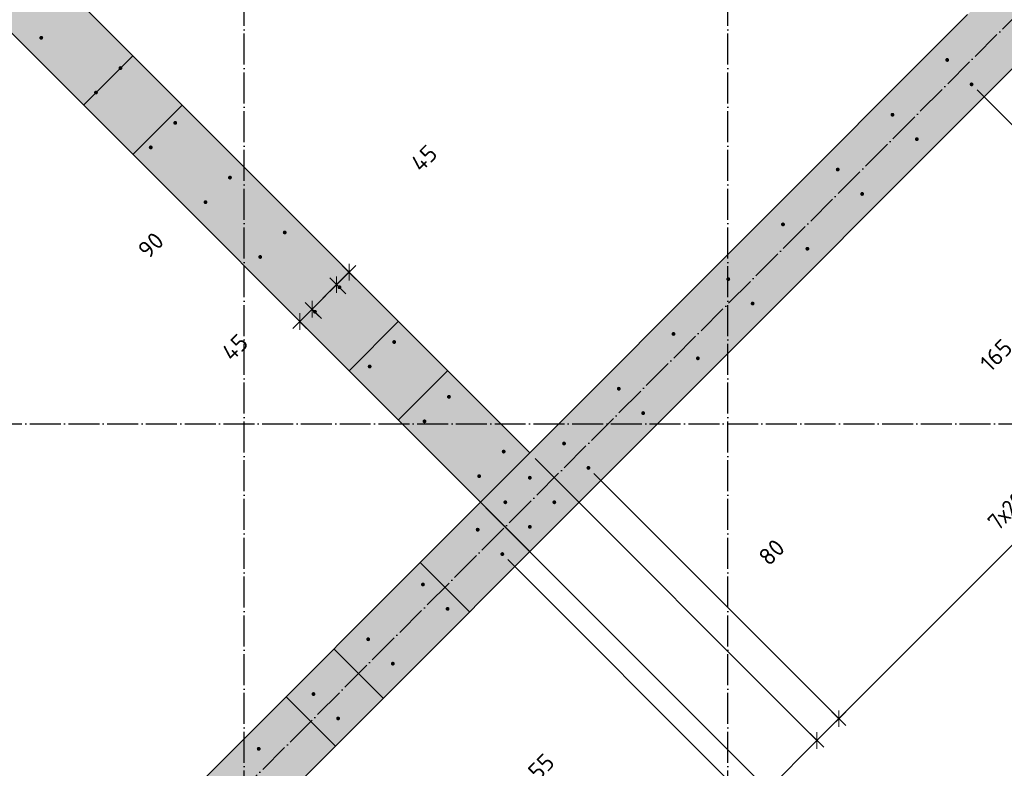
# Model space of a CAD drawing. Header units: millimetres. Extents: x -2995 to 60896, y -2809 to 57831.
# Tile 20 of 169: x 13320 to 15864, y 13011 to 14943. Entities that reach past the tile are written whole.
import ezdxf

# ---------------------------------------------------------------- set-up
doc = ezdxf.new("R2010")
doc.units = ezdxf.units.MM
doc.header["$PDMODE"] = 65
for name, pattern in [('______11', [100, 80, -10, 0, -10]), ('______5', [220, 160, -20, 20, -20]), ('________', [0])]:
    doc.linetypes.add(name, pattern=pattern)
doc.layers.add('Арм.стержн. вертикальными 1', color=22, linetype='Continuous', lineweight=35)
doc.layers.add('Размерная линия_ общее', color=7, linetype='Continuous', lineweight=13)
doc.layers.add('Осевая линия_ общее', color=7, linetype='______5', lineweight=13, true_color=0xa0a0a0)
doc.styles.add('ISOCPEUR', font='ISOCPEUR')
doc.dimstyles.new('DIMSTYLE_16', dxfattribs={"dimtxt": 44, "dimasz": 50, "dimexe": 0, "dimexo": 0, "dimgap": 22, "dimtad": 0, "dimdec": 0, "dimrnd": 5, "dimzin": 12, "dimdsep": 46, "dimtxsty": 'ISOCPEUR', "dimblk1": 'ALL_ML_STRICH', "dimblk2": 'ALL_ML_STRICH', "dimsah": 1, "dimcen": 0, "dimclrd": 7, "dimclre": 256, "dimclrt": 7, "dimadec": 0, "dimazin": 0, "dimtfac": 1, "dimtdec": 0, "dimtix": 1, "dimtmove": 2, "dimatfit": 3, "dimfxl": 0, "dimtzin": 0, "dimlwd": 0, "dimlwe": -3, "dimarcsym": 0})
doc.dimstyles.new('DIMSTYLE_3', dxfattribs={"dimtxt": 44, "dimasz": 50, "dimexe": 0, "dimexo": 0, "dimgap": 22, "dimtad": 2, "dimdec": 0, "dimrnd": 5, "dimzin": 12, "dimdsep": 46, "dimtxsty": 'ISOCPEUR', "dimblk1": 'ALL_ML_STRICH', "dimblk2": 'ALL_ML_STRICH', "dimsah": 1, "dimcen": 0, "dimclrd": 7, "dimclre": 256, "dimclrt": 7, "dimadec": 0, "dimazin": 0, "dimtfac": 1, "dimtdec": 0, "dimtix": 1, "dimtmove": 2, "dimatfit": 3, "dimfxl": 0, "dimtvp": 1.2, "dimtzin": 0, "dimlwd": 0, "dimlwe": -3, "dimarcsym": 0})
doc.dimstyles.new('DIMSTYLE_5', dxfattribs={"dimtxt": 44, "dimasz": 50, "dimexe": 0, "dimexo": 0, "dimgap": 22, "dimtad": 2, "dimdec": 0, "dimrnd": 5, "dimzin": 12, "dimdsep": 46, "dimtxsty": 'ISOCPEUR', "dimblk1": 'ALL_ML_STRICH', "dimblk2": 'ALL_ML_STRICH', "dimsah": 1, "dimcen": 0, "dimclrd": 7, "dimclre": 256, "dimclrt": 7, "dimadec": 0, "dimazin": 0, "dimtfac": 1, "dimtdec": 0, "dimtix": 1, "dimtmove": 2, "dimatfit": 3, "dimfxl": 0, "dimtzin": 0, "dimlwd": 0, "dimlwe": -3, "dimarcsym": 0})

# ---------------------------------------------------------------- blocks, each defined once
blk = doc.blocks.new('ALL_ML_STRICH')
at = {"color": 0, "linetype": 'ByBlock', "lineweight": -2}
for p, q in [((-1, 0), (0.5, 0)), ((-0.3, -0.3), (0.3, 0.3)), ((0, -0.5), (0, 0.5))]:
    blk.add_line(p, q, dxfattribs=at)
blk = doc.blocks.new('*D20')
at = {"layer": 'DEFPOINTS', "color": 7, "linetype": 'Continuous', "lineweight": 13, "transparency": 33554687}
for p in [(14138, 14324.7), (14171.1, 14291.6), (14177, 14221.5)]:
    blk.add_point(p, dxfattribs=at)
at = {"layer": 'Размерная линия_ общее', "color": 253, "linetype": 'Continuous', "lineweight": -2, "true_color": 0xa0a0a0, "transparency": 33554687}
for p, q in [((14152.2, 14310.6), (14171.1, 14291.6)), ((14162.8, 14235.6), (14139, 14259.5))]:
    blk.add_line(p, q, dxfattribs=at)
at = {"layer": 'Размерная линия_ общее', "color": 7, "linetype": 'Continuous', "lineweight": -2, "transparency": 33554687}
blk.add_line((14171.1, 14291.6), (14139, 14259.5), dxfattribs=at)
at = {"layer": 'Размерная линия_ общее', "color": 7, "linetype": 'Continuous', "lineweight": 13, "transparency": 33554687, "xscale": 50, "yscale": 50, "zscale": 50}
for p, rotation in [((14171.1, 14291.6), 44.99999999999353), ((14139, 14259.5), 224.9999999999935)]:
    blk.add_blockref('ALL_ML_STRICH', p, dxfattribs=dict(at, rotation=rotation))
at = {"layer": 'Размерная линия_ общее', "color": 7, "linetype": 'Continuous', "lineweight": 13, "transparency": 33554687, "insert": (14364.5, 14585.9), "char_height": 44, "width": 88, "attachment_point": 5, "rotation": 45, "style": 'ISOCPEUR'}
blk.add_mtext('\\A1;{45}', dxfattribs=at)
blk = doc.blocks.new('*D21')
at = {"layer": 'DEFPOINTS', "color": 7, "linetype": 'Continuous', "lineweight": 13, "transparency": 33554687}
for p in [(14139, 14259.5), (14177, 14221.5), (14113.6, 14158.2)]:
    blk.add_point(p, dxfattribs=at)
at = {"layer": 'Размерная линия_ общее', "color": 7, "linetype": 'Continuous', "lineweight": -2, "transparency": 33554687}
blk.add_line((14139, 14259.5), (14075.7, 14196.1), dxfattribs=at)
at = {"layer": 'Размерная линия_ общее', "color": 253, "linetype": 'Continuous', "lineweight": -2, "true_color": 0xa0a0a0, "transparency": 33554687}
for p, q in [((14162.8, 14235.6), (14139, 14259.5)), ((14099.5, 14172.3), (14075.7, 14196.1))]:
    blk.add_line(p, q, dxfattribs=at)
at = {"layer": 'Размерная линия_ общее', "color": 7, "linetype": 'Continuous', "lineweight": 13, "transparency": 33554687, "xscale": 50, "yscale": 50, "zscale": 50}
for p, rotation in [((14139, 14259.5), 44.99999999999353), ((14075.7, 14196.1), 224.9999999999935)]:
    blk.add_blockref('ALL_ML_STRICH', p, dxfattribs=dict(at, rotation=rotation))
at = {"layer": 'Размерная линия_ общее', "color": 7, "linetype": 'Continuous', "lineweight": 13, "transparency": 33554687, "insert": (13659.1, 14361.3), "char_height": 44, "width": 88, "attachment_point": 5, "rotation": 45, "style": 'ISOCPEUR'}
blk.add_mtext('\\A1;{90}', dxfattribs=at)
blk = doc.blocks.new('*D22')
at = {"layer": 'DEFPOINTS', "color": 7, "linetype": 'Continuous', "lineweight": 13, "transparency": 33554687}
for p in [(14010.8, 14197.4), (14075.7, 14196.1), (14113.6, 14158.2)]:
    blk.add_point(p, dxfattribs=at)
at = {"layer": 'Размерная линия_ общее', "color": 7, "linetype": 'Continuous', "lineweight": -2, "transparency": 33554687}
blk.add_line((14075.7, 14196.1), (14043.9, 14164.3), dxfattribs=at)
at = {"layer": 'Размерная линия_ общее', "color": 253, "linetype": 'Continuous', "lineweight": -2, "true_color": 0xa0a0a0, "transparency": 33554687}
for p, q in [((14099.5, 14172.3), (14075.7, 14196.1)), ((14024.9, 14183.3), (14043.9, 14164.3))]:
    blk.add_line(p, q, dxfattribs=at)
at = {"layer": 'Размерная линия_ общее', "color": 7, "linetype": 'Continuous', "lineweight": 13, "transparency": 33554687, "xscale": 50, "yscale": 50, "zscale": 50}
for p, rotation in [((14075.7, 14196.1), 44.99999999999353), ((14043.9, 14164.3), 224.9999999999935)]:
    blk.add_blockref('ALL_ML_STRICH', p, dxfattribs=dict(at, rotation=rotation))
at = {"layer": 'Размерная линия_ общее', "color": 7, "linetype": 'Continuous', "lineweight": 13, "transparency": 33554687, "insert": (13875.9, 14097.7), "char_height": 44, "width": 88, "attachment_point": 5, "rotation": 45, "style": 'ISOCPEUR'}
blk.add_mtext('\\A1;{45}', dxfattribs=at)
blk = doc.blocks.new('СЛОЖНЫЙ_ОБЪЕКТ_0')
at = {"layer": 'Осевая линия_ общее', "color": 253, "linetype": '______11', "lineweight": -3, "true_color": 0xa0a0a0, "transparency": 33554687}
for p, q in [((13900, -2590), (13900, 47490)), ((15150, -2590), (15150, 21070)), ((3543.2, 2603.2), (20704.7, 19764.7)), ((-2770, 13900), (26050, 13900))]:
    blk.add_line(p, q, dxfattribs=at)
blk = doc.blocks.new('*D617')
at = {"layer": 'DEFPOINTS', "color": 7, "linetype": 'Continuous', "lineweight": 13, "transparency": 33554687}
for p in [(14567, 13564.1), (14001.4, 12998.4), (14648.3, 12351.4)]:
    blk.add_point(p, dxfattribs=at)
at = {"layer": 'Размерная линия_ общее', "color": 253, "linetype": 'Continuous', "lineweight": -2, "true_color": 0xa0a0a0, "transparency": 33554687}
for p, q in [((14581.2, 13549.9), (15214, 12917.1)), ((14015.5, 12984.2), (14648.3, 12351.4))]:
    blk.add_line(p, q, dxfattribs=at)
at = {"layer": 'Размерная линия_ общее', "color": 7, "linetype": 'Continuous', "lineweight": -2, "transparency": 33554687}
blk.add_line((14648.3, 12351.4), (15214, 12917.1), dxfattribs=at)
at = {"layer": 'Размерная линия_ общее', "color": 7, "linetype": 'Continuous', "lineweight": 13, "transparency": 33554687, "xscale": 50, "yscale": 50, "zscale": 50}
for p, rotation in [((15214, 12917.1), 45.00000000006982), ((14648.3, 12351.4), 225.0000000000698)]:
    blk.add_blockref('ALL_ML_STRICH', p, dxfattribs=dict(at, rotation=rotation))
at = {"layer": 'Размерная линия_ общее', "color": 7, "linetype": 'Continuous', "lineweight": 13, "transparency": 33554687, "insert": (14815.2, 12651.2), "char_height": 44, "width": 2.2, "attachment_point": 1, "rotation": 45, "line_spacing_factor": 0.60241, "style": 'ISOCPEUR'}
blk.add_mtext('\\W0.91;4х200', dxfattribs=at)
blk = doc.blocks.new('*D618')
at = {"layer": 'DEFPOINTS', "color": 7, "linetype": 'Continuous', "lineweight": 13, "transparency": 33554687}
for p in [(14510.5, 13697.7), (14567, 13564.1), (15214, 12917.1)]:
    blk.add_point(p, dxfattribs=at)
at = {"layer": 'Размерная линия_ общее', "color": 253, "linetype": 'Continuous', "lineweight": -2, "true_color": 0xa0a0a0, "transparency": 33554687}
for p, q in [((14524.6, 13683.6), (15252.6, 12955.6)), ((14581.2, 13549.9), (15214, 12917.1))]:
    blk.add_line(p, q, dxfattribs=at)
at = {"layer": 'Размерная линия_ общее', "color": 7, "linetype": 'Continuous', "lineweight": -2, "transparency": 33554687}
blk.add_line((15214, 12917.1), (15252.6, 12955.6), dxfattribs=at)
at = {"layer": 'Размерная линия_ общее', "color": 7, "linetype": 'Continuous', "lineweight": 13, "transparency": 33554687, "xscale": 50, "yscale": 50, "zscale": 50}
for p, rotation in [((15252.6, 12955.6), 45.00000000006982), ((15214, 12917.1), 225.0000000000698)]:
    blk.add_blockref('ALL_ML_STRICH', p, dxfattribs=dict(at, rotation=rotation))
at = {"layer": 'Размерная линия_ общее', "color": 7, "linetype": 'Continuous', "lineweight": 13, "transparency": 33554687, "insert": (14667.4, 13015.2), "char_height": 44, "width": 88, "attachment_point": 5, "rotation": 45, "style": 'ISOCPEUR'}
blk.add_mtext('\\A1;{55}', dxfattribs=at)
blk = doc.blocks.new('*D619')
at = {"layer": 'DEFPOINTS', "color": 7, "linetype": 'Continuous', "lineweight": 13, "transparency": 33554687}
for p in [(14637.8, 13825), (14510.5, 13697.7), (15252.6, 12955.6)]:
    blk.add_point(p, dxfattribs=at)
at = {"layer": 'Размерная линия_ общее', "color": 253, "linetype": 'Continuous', "lineweight": -2, "true_color": 0xa0a0a0, "transparency": 33554687}
for p, q in [((14651.9, 13810.8), (15379.8, 13082.9)), ((14524.6, 13683.6), (15252.6, 12955.6))]:
    blk.add_line(p, q, dxfattribs=at)
at = {"layer": 'Размерная линия_ общее', "color": 7, "linetype": 'Continuous', "lineweight": -2, "transparency": 33554687}
blk.add_line((15252.6, 12955.6), (15379.8, 13082.9), dxfattribs=at)
at = {"layer": 'Размерная линия_ общее', "color": 7, "linetype": 'Continuous', "lineweight": 13, "transparency": 33554687, "xscale": 50, "yscale": 50, "zscale": 50}
for p, rotation in [((15379.8, 13082.9), 45.00000000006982), ((15252.6, 12955.6), 225.0000000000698)]:
    blk.add_blockref('ALL_ML_STRICH', p, dxfattribs=dict(at, rotation=rotation))
at = {"layer": 'Размерная линия_ общее', "color": 7, "linetype": 'Continuous', "lineweight": 13, "transparency": 33554687, "insert": (15730.8, 12942.5), "char_height": 44, "width": 132, "attachment_point": 5, "rotation": 45, "style": 'ISOCPEUR'}
blk.add_mtext('\\A1;{180}', dxfattribs=at)
blk = doc.blocks.new('*D620')
at = {"layer": 'DEFPOINTS', "color": 7, "linetype": 'Continuous', "lineweight": 13, "transparency": 33554687}
for p in [(14637.8, 13825), (14789.4, 13786.4), (15379.8, 13082.9)]:
    blk.add_point(p, dxfattribs=at)
at = {"layer": 'Размерная линия_ общее', "color": 253, "linetype": 'Continuous', "lineweight": -2, "true_color": 0xa0a0a0, "transparency": 33554687}
for p, q in [((14651.9, 13810.8), (15379.8, 13082.9)), ((14803.6, 13772.3), (15436.4, 13139.5))]:
    blk.add_line(p, q, dxfattribs=at)
at = {"layer": 'Размерная линия_ общее', "color": 7, "linetype": 'Continuous', "lineweight": -2, "transparency": 33554687}
blk.add_line((15379.8, 13082.9), (15436.4, 13139.5), dxfattribs=at)
at = {"layer": 'Размерная линия_ общее', "color": 7, "linetype": 'Continuous', "lineweight": 13, "transparency": 33554687, "xscale": 50, "yscale": 50, "zscale": 50}
for p, rotation in [((15436.4, 13139.5), 45.00000000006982), ((15379.8, 13082.9), 225.0000000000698)]:
    blk.add_blockref('ALL_ML_STRICH', p, dxfattribs=dict(at, rotation=rotation))
at = {"layer": 'Размерная линия_ общее', "color": 7, "linetype": 'Continuous', "lineweight": 13, "transparency": 33554687, "insert": (15262.8, 13568.8), "char_height": 44, "width": 88, "attachment_point": 5, "rotation": 45, "style": 'ISOCPEUR'}
blk.add_mtext('\\A1;{80}', dxfattribs=at)
blk = doc.blocks.new('*D621')
at = {"layer": 'DEFPOINTS', "color": 7, "linetype": 'Continuous', "lineweight": 13, "transparency": 33554687}
for p in [(15779.4, 14776.4), (14789.4, 13786.4), (15436.4, 13139.5)]:
    blk.add_point(p, dxfattribs=at)
at = {"layer": 'Размерная линия_ общее', "color": 253, "linetype": 'Continuous', "lineweight": -2, "true_color": 0xa0a0a0, "transparency": 33554687}
for p, q in [((15793.5, 14762.2), (16426.4, 14129.4)), ((14803.6, 13772.3), (15436.4, 13139.5))]:
    blk.add_line(p, q, dxfattribs=at)
at = {"layer": 'Размерная линия_ общее', "color": 7, "linetype": 'Continuous', "lineweight": -2, "transparency": 33554687}
blk.add_line((15436.4, 13139.5), (16426.4, 14129.4), dxfattribs=at)
at = {"layer": 'Размерная линия_ общее', "color": 7, "linetype": 'Continuous', "lineweight": 13, "transparency": 33554687, "xscale": 50, "yscale": 50, "zscale": 50}
for p, rotation in [((16426.4, 14129.4), 45.00000000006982), ((15436.4, 13139.5), 225.0000000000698)]:
    blk.add_blockref('ALL_ML_STRICH', p, dxfattribs=dict(at, rotation=rotation))
at = {"layer": 'Размерная линия_ общее', "color": 7, "linetype": 'Continuous', "lineweight": 13, "transparency": 33554687, "insert": (15816.8, 13652.8), "char_height": 44, "width": 2.2, "attachment_point": 1, "rotation": 45, "line_spacing_factor": 0.60241, "style": 'ISOCPEUR'}
blk.add_mtext('\\W0.91;7х200', dxfattribs=at)
blk = doc.blocks.new('*D622')
at = {"layer": 'DEFPOINTS', "color": 7, "linetype": 'Continuous', "lineweight": 13, "transparency": 33554687}
for p in [(15896.8, 14893.1), (15779.4, 14776.4), (16426.4, 14129.4)]:
    blk.add_point(p, dxfattribs=at)
at = {"layer": 'Размерная линия_ общее', "color": 253, "linetype": 'Continuous', "lineweight": -2, "true_color": 0xa0a0a0, "transparency": 33554687}
for p, q in [((15910.9, 14878.9), (16543.4, 14246.4)), ((15793.5, 14762.2), (16426.4, 14129.4))]:
    blk.add_line(p, q, dxfattribs=at)
at = {"layer": 'Размерная линия_ общее', "color": 7, "linetype": 'Continuous', "lineweight": -2, "transparency": 33554687}
blk.add_line((16426.4, 14129.4), (16543.4, 14246.4), dxfattribs=at)
at = {"layer": 'Размерная линия_ общее', "color": 7, "linetype": 'Continuous', "lineweight": 13, "transparency": 33554687, "xscale": 50, "yscale": 50, "zscale": 50}
for p, rotation in [((16543.4, 14246.4), 45.00000000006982), ((16426.4, 14129.4), 225.0000000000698)]:
    blk.add_blockref('ALL_ML_STRICH', p, dxfattribs=dict(at, rotation=rotation))
at = {"layer": 'Размерная линия_ общее', "color": 7, "linetype": 'Continuous', "lineweight": 13, "transparency": 33554687, "insert": (15842.7, 14077.3), "char_height": 44, "width": 132, "attachment_point": 5, "rotation": 45, "style": 'ISOCPEUR'}
blk.add_mtext('\\A1;{165}', dxfattribs=at)

msp = doc.modelspace()

# ---------------------------------------------------------------- hatches: boundary and pattern name
at = {"linetype": 'Continuous', "lineweight": 25, "transparency": 33554687}
for points in [[(18809.7, 17742.4), (18682.4, 17869.6), (15896.4, 15083.6), (15769.1, 14956.4), (14637.8, 13825), (14510.5, 13697.7), (12502.3, 11689.5), (12629.6, 11562.2)], [(13273, 15189.7), (13145.8, 15062.4), (14510.5, 13697.7), (14637.8, 13825)]]:
    msp.add_hatch(color=7, dxfattribs=at).paths.add_polyline_path(points)
at = {"layer": 'Арм.стержн. вертикальными 1', "linetype": 'Continuous', "lineweight": 50, "transparency": 33554687}
for points in [[(13380.9, 14896.6), (13380.5, 14898.5), (13379.4, 14900.1), (13377.8, 14901.2), (13375.9, 14901.6), (13374, 14901.2), (13372.4, 14900.1), (13371.3, 14898.5), (13370.9, 14896.6), (13371.3, 14894.7), (13372.4, 14893.1), (13374, 14892), (13375.9, 14891.6), (13377.8, 14892), (13379.4, 14893.1), (13380.5, 14894.7)], [(15721.4, 14839.4), (15721, 14841.3), (15720, 14842.9), (15718.3, 14844), (15716.4, 14844.4), (15714.5, 14844), (15712.9, 14842.9), (15711.8, 14841.3), (15711.4, 14839.4), (15711.8, 14837.4), (15712.9, 14835.8), (15714.5, 14834.7), (15716.4, 14834.4), (15718.3, 14834.7), (15720, 14835.8), (15721, 14837.4)], [(13585.6, 14818.5), (13585.2, 14820.4), (13584.2, 14822), (13582.5, 14823.1), (13580.6, 14823.5), (13578.7, 14823.1), (13577.1, 14822), (13576, 14820.4), (13575.6, 14818.5), (13576, 14816.6), (13577.1, 14814.9), (13578.7, 14813.9), (13580.6, 14813.5), (13582.5, 14813.9), (13584.2, 14814.9), (13585.2, 14816.6)], [(15784.4, 14776.4), (15784, 14778.3), (15782.9, 14779.9), (15781.3, 14781), (15779.4, 14781.4), (15777.5, 14781), (15775.9, 14779.9), (15774.8, 14778.3), (15774.4, 14776.4), (15774.8, 14774.5), (15775.9, 14772.8), (15777.5, 14771.8), (15779.4, 14771.4), (15781.3, 14771.8), (15782.9, 14772.8), (15784, 14774.5)], [(13522.3, 14755.2), (13521.9, 14757.1), (13520.9, 14758.7), (13519.2, 14759.8), (13517.3, 14760.2), (13515.4, 14759.8), (13513.8, 14758.7), (13512.7, 14757.1), (13512.3, 14755.2), (13512.7, 14753.3), (13513.8, 14751.6), (13515.4, 14750.5), (13517.3, 14750.2), (13519.2, 14750.5), (13520.9, 14751.6), (13521.9, 14753.3)], [(15580, 14697.9), (15579.6, 14699.8), (15578.5, 14701.5), (15576.9, 14702.6), (15575, 14702.9), (15573.1, 14702.6), (15571.5, 14701.5), (15570.4, 14699.8), (15570, 14697.9), (15570.4, 14696), (15571.5, 14694.4), (15573.1, 14693.3), (15575, 14692.9), (15576.9, 14693.3), (15578.5, 14694.4), (15579.6, 14696)], [(13727, 14677.1), (13726.7, 14679), (13725.6, 14680.6), (13724, 14681.7), (13722, 14682.1), (13720.1, 14681.7), (13718.5, 14680.6), (13717.4, 14679), (13717, 14677.1), (13717.4, 14675.1), (13718.5, 14673.5), (13720.1, 14672.4), (13722, 14672.1), (13724, 14672.4), (13725.6, 14673.5), (13726.7, 14675.1)], [(15643, 14635), (15642.6, 14636.9), (15641.5, 14638.5), (15639.9, 14639.6), (15638, 14640), (15636.1, 14639.6), (15634.4, 14638.5), (15633.4, 14636.9), (15633, 14635), (15633.4, 14633), (15634.4, 14631.4), (15636.1, 14630.3), (15638, 14630), (15639.9, 14630.3), (15641.5, 14631.4), (15642.6, 14633)], [(13663.7, 14613.7), (13663.4, 14615.7), (13662.3, 14617.3), (13660.7, 14618.4), (13658.7, 14618.7), (13656.8, 14618.4), (13655.2, 14617.3), (13654.1, 14615.7), (13653.7, 14613.7), (13654.1, 14611.8), (13655.2, 14610.2), (13656.8, 14609.1), (13658.7, 14608.7), (13660.7, 14609.1), (13662.3, 14610.2), (13663.4, 14611.8)], [(15438.6, 14556.5), (15438.2, 14558.4), (15437.1, 14560), (15435.5, 14561.1), (15433.6, 14561.5), (15431.7, 14561.1), (15430, 14560), (15429, 14558.4), (15428.6, 14556.5), (15429, 14554.6), (15430, 14553), (15431.7, 14551.9), (15433.6, 14551.5), (15435.5, 14551.9), (15437.1, 14553), (15438.2, 14554.6)], [(13868.5, 14535.6), (13868.1, 14537.5), (13867, 14539.2), (13865.4, 14540.3), (13863.5, 14540.6), (13861.6, 14540.3), (13859.9, 14539.2), (13858.9, 14537.5), (13858.5, 14535.6), (13858.9, 14533.7), (13859.9, 14532.1), (13861.6, 14531), (13863.5, 14530.6), (13865.4, 14531), (13867, 14532.1), (13868.1, 14533.7)], [(13805.2, 14472.3), (13804.8, 14474.2), (13803.7, 14475.9), (13802.1, 14476.9), (13800.2, 14477.3), (13798.2, 14476.9), (13796.6, 14475.9), (13795.5, 14474.2), (13795.2, 14472.3), (13795.5, 14470.4), (13796.6, 14468.8), (13798.2, 14467.7), (13800.2, 14467.3), (13802.1, 14467.7), (13803.7, 14468.8), (13804.8, 14470.4)], [(15501.6, 14493.5), (15501.2, 14495.4), (15500.1, 14497.1), (15498.5, 14498.2), (15496.6, 14498.5), (15494.6, 14498.2), (15493, 14497.1), (15491.9, 14495.4), (15491.6, 14493.5), (15491.9, 14491.6), (15493, 14490), (15494.6, 14488.9), (15496.6, 14488.5), (15498.5, 14488.9), (15500.1, 14490), (15501.2, 14491.6)], [(14009.9, 14394.2), (14009.5, 14396.1), (14008.4, 14397.7), (14006.8, 14398.8), (14004.9, 14399.2), (14003, 14398.8), (14001.4, 14397.7), (14000.3, 14396.1), (13999.9, 14394.2), (14000.3, 14392.3), (14001.4, 14390.7), (14003, 14389.6), (14004.9, 14389.2), (14006.8, 14389.6), (14008.4, 14390.7), (14009.5, 14392.3)], [(15297.2, 14415.1), (15296.8, 14417), (15295.7, 14418.6), (15294.1, 14419.7), (15292.2, 14420.1), (15290.2, 14419.7), (15288.6, 14418.6), (15287.5, 14417), (15287.2, 14415.1), (15287.5, 14413.2), (15288.6, 14411.6), (15290.2, 14410.5), (15292.2, 14410.1), (15294.1, 14410.5), (15295.7, 14411.6), (15296.8, 14413.2)], [(15360.1, 14352.1), (15359.8, 14354), (15358.7, 14355.7), (15357, 14356.7), (15355.1, 14357.1), (15353.2, 14356.7), (15351.6, 14355.7), (15350.5, 14354), (15350.1, 14352.1), (15350.5, 14350.2), (15351.6, 14348.6), (15353.2, 14347.5), (15355.1, 14347.1), (15357, 14347.5), (15358.7, 14348.6), (15359.8, 14350.2)], [(13946.6, 14330.9), (13946.2, 14332.8), (13945.1, 14334.4), (13943.5, 14335.5), (13941.6, 14335.9), (13939.7, 14335.5), (13938, 14334.4), (13937, 14332.8), (13936.6, 14330.9), (13937, 14329), (13938, 14327.4), (13939.7, 14326.3), (13941.6, 14325.9), (13943.5, 14326.3), (13945.1, 14327.4), (13946.2, 14329)], [(15155.7, 14273.7), (15155.4, 14275.6), (15154.3, 14277.2), (15152.7, 14278.3), (15150.7, 14278.7), (15148.8, 14278.3), (15147.2, 14277.2), (15146.1, 14275.6), (15145.7, 14273.7), (15146.1, 14271.8), (15147.2, 14270.1), (15148.8, 14269.1), (15150.7, 14268.7), (15152.7, 14269.1), (15154.3, 14270.1), (15155.4, 14271.8)], [(14151.3, 14252.8), (14150.9, 14254.7), (14149.8, 14256.3), (14148.2, 14257.4), (14146.3, 14257.8), (14144.4, 14257.4), (14142.8, 14256.3), (14141.7, 14254.7), (14141.3, 14252.8), (14141.7, 14250.9), (14142.8, 14249.3), (14144.4, 14248.2), (14146.3, 14247.8), (14148.2, 14248.2), (14149.8, 14249.3), (14150.9, 14250.9)], [(14088, 14189.5), (14087.6, 14191.4), (14086.5, 14193), (14084.9, 14194.1), (14083, 14194.5), (14081.1, 14194.1), (14079.5, 14193), (14078.4, 14191.4), (14078, 14189.5), (14078.4, 14187.6), (14079.5, 14185.9), (14081.1, 14184.9), (14083, 14184.5), (14084.9, 14184.9), (14086.5, 14185.9), (14087.6, 14187.6)], [(15218.7, 14210.7), (15218.3, 14212.6), (15217.2, 14214.2), (15215.6, 14215.3), (15213.7, 14215.7), (15211.8, 14215.3), (15210.2, 14214.2), (15209.1, 14212.6), (15208.7, 14210.7), (15209.1, 14208.8), (15210.2, 14207.2), (15211.8, 14206.1), (15213.7, 14205.7), (15215.6, 14206.1), (15217.2, 14207.2), (15218.3, 14208.8)], [(15014.3, 14132.2), (15013.9, 14134.2), (15012.9, 14135.8), (15011.2, 14136.9), (15009.3, 14137.2), (15007.4, 14136.9), (15005.8, 14135.8), (15004.7, 14134.2), (15004.3, 14132.2), (15004.7, 14130.3), (15005.8, 14128.7), (15007.4, 14127.6), (15009.3, 14127.2), (15011.2, 14127.6), (15012.9, 14128.7), (15013.9, 14130.3)], [(14292.7, 14111.4), (14292.4, 14113.3), (14291.3, 14114.9), (14289.6, 14116), (14287.7, 14116.4), (14285.8, 14116), (14284.2, 14114.9), (14283.1, 14113.3), (14282.7, 14111.4), (14283.1, 14109.5), (14284.2, 14107.8), (14285.8, 14106.7), (14287.7, 14106.4), (14289.6, 14106.7), (14291.3, 14107.8), (14292.4, 14109.5)], [(15077.3, 14069.3), (15076.9, 14071.2), (15075.8, 14072.8), (15074.2, 14073.9), (15072.3, 14074.3), (15070.4, 14073.9), (15068.8, 14072.8), (15067.7, 14071.2), (15067.3, 14069.3), (15067.7, 14067.4), (15068.8, 14065.7), (15070.4, 14064.7), (15072.3, 14064.3), (15074.2, 14064.7), (15075.8, 14065.7), (15076.9, 14067.4)], [(14229.4, 14048.1), (14229, 14050), (14228, 14051.6), (14226.3, 14052.7), (14224.4, 14053.1), (14222.5, 14052.7), (14220.9, 14051.6), (14219.8, 14050), (14219.4, 14048.1), (14219.8, 14046.1), (14220.9, 14044.5), (14222.5, 14043.4), (14224.4, 14043.1), (14226.3, 14043.4), (14228, 14044.5), (14229, 14046.1)], [(14872.9, 13990.8), (14872.5, 13992.7), (14871.4, 13994.4), (14869.8, 13995.4), (14867.9, 13995.8), (14866, 13995.4), (14864.4, 13994.4), (14863.3, 13992.7), (14862.9, 13990.8), (14863.3, 13988.9), (14864.4, 13987.3), (14866, 13986.2), (14867.9, 13985.8), (14869.8, 13986.2), (14871.4, 13987.3), (14872.5, 13988.9)], [(14434.2, 13969.9), (14433.8, 13971.9), (14432.7, 13973.5), (14431.1, 13974.6), (14429.2, 13974.9), (14427.2, 13974.6), (14425.6, 13973.5), (14424.5, 13971.9), (14424.2, 13969.9), (14424.5, 13968), (14425.6, 13966.4), (14427.2, 13965.3), (14429.2, 13964.9), (14431.1, 13965.3), (14432.7, 13966.4), (14433.8, 13968)], [(14935.9, 13927.9), (14935.5, 13929.8), (14934.4, 13931.4), (14932.8, 13932.5), (14930.9, 13932.9), (14929, 13932.5), (14927.3, 13931.4), (14926.3, 13929.8), (14925.9, 13927.9), (14926.3, 13925.9), (14927.3, 13924.3), (14929, 13923.2), (14930.9, 13922.9), (14932.8, 13923.2), (14934.4, 13924.3), (14935.5, 13925.9)], [(14370.8, 13906.6), (14370.5, 13908.6), (14369.4, 13910.2), (14367.8, 13911.3), (14365.8, 13911.6), (14363.9, 13911.3), (14362.3, 13910.2), (14361.2, 13908.6), (14360.8, 13906.6), (14361.2, 13904.7), (14362.3, 13903.1), (14363.9, 13902), (14365.8, 13901.6), (14367.8, 13902), (14369.4, 13903.1), (14370.5, 13904.7)], [(14731.5, 13849.4), (14731.1, 13851.3), (14730, 13852.9), (14728.4, 13854), (14726.5, 13854.4), (14724.6, 13854), (14722.9, 13852.9), (14721.9, 13851.3), (14721.5, 13849.4), (14721.9, 13847.5), (14722.9, 13845.9), (14724.6, 13844.8), (14726.5, 13844.4), (14728.4, 13844.8), (14730, 13845.9), (14731.1, 13847.5)], [(14575.6, 13828.5), (14575.2, 13830.4), (14574.1, 13832.1), (14572.5, 13833.1), (14570.6, 13833.5), (14568.7, 13833.1), (14567, 13832.1), (14566, 13830.4), (14565.6, 13828.5), (14566, 13826.6), (14567, 13825), (14568.7, 13823.9), (14570.6, 13823.5), (14572.5, 13823.9), (14574.1, 13825), (14575.2, 13826.6)], [(14794.4, 13786.4), (14794.1, 13788.3), (14793, 13790), (14791.4, 13791), (14789.4, 13791.4), (14787.5, 13791), (14785.9, 13790), (14784.8, 13788.3), (14784.4, 13786.4), (14784.8, 13784.5), (14785.9, 13782.9), (14787.5, 13781.8), (14789.4, 13781.4), (14791.4, 13781.8), (14793, 13782.9), (14794.1, 13784.5)], [(14512.3, 13765.2), (14511.9, 13767.1), (14510.8, 13768.8), (14509.2, 13769.8), (14507.3, 13770.2), (14505.4, 13769.8), (14503.7, 13768.8), (14502.7, 13767.1), (14502.3, 13765.2), (14502.7, 13763.3), (14503.7, 13761.7), (14505.4, 13760.6), (14507.3, 13760.2), (14509.2, 13760.6), (14510.8, 13761.7), (14511.9, 13763.3)], [(14643.1, 13761), (14642.7, 13762.9), (14641.6, 13764.6), (14640, 13765.7), (14638.1, 13766), (14636.2, 13765.7), (14634.6, 13764.6), (14633.5, 13762.9), (14633.1, 13761), (14633.5, 13759.1), (14634.6, 13757.5), (14636.2, 13756.4), (14638.1, 13756), (14640, 13756.4), (14641.6, 13757.5), (14642.7, 13759.1)], [(14579.8, 13697.7), (14579.4, 13699.6), (14578.3, 13701.3), (14576.7, 13702.3), (14574.8, 13702.7), (14572.9, 13702.3), (14571.3, 13701.3), (14570.2, 13699.6), (14569.8, 13697.7), (14570.2, 13695.8), (14571.3, 13694.2), (14572.9, 13693.1), (14574.8, 13692.7), (14576.7, 13693.1), (14578.3, 13694.2), (14579.4, 13695.8)], [(14706.4, 13697.7), (14706, 13699.6), (14704.9, 13701.3), (14703.3, 13702.3), (14701.4, 13702.7), (14699.5, 13702.3), (14697.9, 13701.3), (14696.8, 13699.6), (14696.4, 13697.7), (14696.8, 13695.8), (14697.9, 13694.2), (14699.5, 13693.1), (14701.4, 13692.7), (14703.3, 13693.1), (14704.9, 13694.2), (14706, 13695.8)], [(14643.1, 13634.4), (14642.7, 13636.3), (14641.6, 13638), (14640, 13639), (14638.1, 13639.4), (14636.2, 13639), (14634.6, 13638), (14633.5, 13636.3), (14633.1, 13634.4), (14633.5, 13632.5), (14634.6, 13630.9), (14636.2, 13629.8), (14638.1, 13629.4), (14640, 13629.8), (14641.6, 13630.9), (14642.7, 13632.5)], [(14508.4, 13627), (14508, 13628.9), (14506.9, 13630.6), (14505.3, 13631.6), (14503.4, 13632), (14501.5, 13631.6), (14499.8, 13630.6), (14498.8, 13628.9), (14498.4, 13627), (14498.8, 13625.1), (14499.8, 13623.5), (14501.5, 13622.4), (14503.4, 13622), (14505.3, 13622.4), (14506.9, 13623.5), (14508, 13625.1)], [(14572, 13564.1), (14571.7, 13566), (14570.6, 13567.6), (14569, 13568.7), (14567, 13569.1), (14565.1, 13568.7), (14563.5, 13567.6), (14562.4, 13566), (14562, 13564.1), (14562.4, 13562.1), (14563.5, 13560.5), (14565.1, 13559.4), (14567, 13559.1), (14569, 13559.4), (14570.6, 13560.5), (14571.7, 13562.1)], [(14367, 13485.6), (14366.6, 13487.5), (14365.5, 13489.1), (14363.9, 13490.2), (14362, 13490.6), (14360, 13490.2), (14358.4, 13489.1), (14357.3, 13487.5), (14357, 13485.6), (14357.3, 13483.7), (14358.4, 13482.1), (14360, 13481), (14362, 13480.6), (14363.9, 13481), (14365.5, 13482.1), (14366.6, 13483.7)], [(14430.6, 13422.6), (14430.2, 13424.6), (14429.2, 13426.2), (14427.5, 13427.3), (14425.6, 13427.6), (14423.7, 13427.3), (14422.1, 13426.2), (14421, 13424.6), (14420.6, 13422.6), (14421, 13420.7), (14422.1, 13419.1), (14423.7, 13418), (14425.6, 13417.6), (14427.5, 13418), (14429.2, 13419.1), (14430.2, 13420.7)], [(14225.5, 13344.2), (14225.2, 13346.1), (14224.1, 13347.7), (14222.5, 13348.8), (14220.5, 13349.2), (14218.6, 13348.8), (14217, 13347.7), (14215.9, 13346.1), (14215.5, 13344.2), (14215.9, 13342.3), (14217, 13340.6), (14218.6, 13339.6), (14220.5, 13339.2), (14222.5, 13339.6), (14224.1, 13340.6), (14225.2, 13342.3)], [(14289.2, 13281.2), (14288.8, 13283.1), (14287.7, 13284.8), (14286.1, 13285.8), (14284.2, 13286.2), (14282.3, 13285.8), (14280.7, 13284.8), (14279.6, 13283.1), (14279.2, 13281.2), (14279.6, 13279.3), (14280.7, 13277.7), (14282.3, 13276.6), (14284.2, 13276.2), (14286.1, 13276.6), (14287.7, 13277.7), (14288.8, 13279.3)], [(14084.1, 13202.8), (14083.7, 13204.7), (14082.7, 13206.3), (14081, 13207.4), (14079.1, 13207.8), (14077.2, 13207.4), (14075.6, 13206.3), (14074.5, 13204.7), (14074.1, 13202.8), (14074.5, 13200.8), (14075.6, 13199.2), (14077.2, 13198.1), (14079.1, 13197.8), (14081, 13198.1), (14082.7, 13199.2), (14083.7, 13200.8)], [(14147.8, 13139.8), (14147.4, 13141.7), (14146.3, 13143.3), (14144.7, 13144.4), (14142.8, 13144.8), (14140.9, 13144.4), (14139.2, 13143.3), (14138.2, 13141.7), (14137.8, 13139.8), (14138.2, 13137.9), (14139.2, 13136.3), (14140.9, 13135.2), (14142.8, 13134.8), (14144.7, 13135.2), (14146.3, 13136.3), (14147.4, 13137.9)], [(13942.7, 13061.3), (13942.3, 13063.2), (13941.2, 13064.9), (13939.6, 13066), (13937.7, 13066.3), (13935.8, 13066), (13934.2, 13064.9), (13933.1, 13063.2), (13932.7, 13061.3), (13933.1, 13059.4), (13934.2, 13057.8), (13935.8, 13056.7), (13937.7, 13056.3), (13939.6, 13056.7), (13941.2, 13057.8), (13942.3, 13059.4)]]:
    msp.add_hatch(color=4, dxfattribs=at).paths.add_polyline_path(points)

# ---------------------------------------------------------------- linework, layer by layer
at = {"color": 7, "linetype": 'Continuous', "lineweight": 35, "transparency": 33554687}
for p, q in [((18809.7, 17742.4), (13994.3, 12927)), ((13400.3, 15062.4), (14637.8, 13825)), ((14510.5, 13697.7), (13273, 14935.1)), ((14637.8, 13825), (15769.1, 14956.4)), ((14637.8, 13825), (14510.5, 13697.7)), ((12629.6, 11816.8), (14510.5, 13697.7))]:
    msp.add_line(p, q, dxfattribs=at)
at = {"color": 253, "linetype": '________', "lineweight": 13, "true_color": 0xababab, "transparency": 33554687}
for p, q in [((13612.4, 14850.3), (13485.2, 14723)), ((13612.4, 14595.7), (13739.7, 14723)), ((14298.3, 14164.4), (14171.1, 14037.1)), ((14298.3, 13909.8), (14425.6, 14037.1)), ((14637.8, 13570.4), (14510.5, 13697.7)), ((14354.9, 13542.1), (14482.2, 13414.9)), ((14259.5, 13192.1), (14132.2, 13319.4)), ((14008.4, 13195.7), (14135.7, 13068.4))]:
    msp.add_line(p, q, dxfattribs=at)

# ---------------------------------------------------------------- block references
at = {"layer": 'Осевая линия_ общее', "color": 253, "linetype": '______11', "lineweight": -3, "true_color": 0xa0a0a0, "transparency": 33554687}
msp.add_blockref('СЛОЖНЫЙ_ОБЪЕКТ_0', (0, 0), dxfattribs=at)

# ---------------------------------------------------------------- dimensions: what is measured, and where the dimension line sits
at = {"layer": 'Размерная линия_ общее', "color": 7, "linetype": 'Continuous', "lineweight": 13, "transparency": 33554687}
for base, p1, p2, angle, dimstyle, picture, middle in [((16543.3882, 14246.4364), (15793.5411, 14762.236), (15910.8958, 14878.9288), 45, 'DIMSTYLE_5', '*D622', (15842.6666, 14077.3275)), ((14138.9804, 14259.4576), (14152.1902, 14310.5507), (14162.8102, 14235.6279), 225, 'DIMSTYLE_3', '*D20', (14364.5197, 14585.949)), ((14075.7, 14196.1), (14162.8, 14235.6), (14099.5, 14172.3), 225, 'DIMSTYLE_3', '*D21', (13659.1, 14361.3)), ((14043.9, 14164.3), (14099.5, 14172.3), (14024.9, 14183.3), 225, 'DIMSTYLE_3', '*D22', (13875.9, 14097.7)), ((15379.8, 13082.9), (14524.6, 13683.6), (14651.9, 13810.8), 45, 'DIMSTYLE_16', '*D619', (15730.8, 12942.5)), ((15436.4, 13139.5), (14651.9, 13810.8), (14803.6, 13772.3), 45, 'DIMSTYLE_3', '*D620', (15262.8, 13568.8)), ((15252.6, 12955.6), (14581.2, 13549.9), (14524.6, 13683.6), 45, 'DIMSTYLE_3', '*D618', (14667.4, 13015.2))]:
    dim = msp.add_linear_dim(base=base, p1=p1, p2=p2, angle=angle, dimstyle=dimstyle, override={"dimpost": '<>', "dimclrd": 7, "dimclre": 253, "dimclrt": 7, "dimlwd": 0, "dimlwe": 65533}, dxfattribs=at)
    dim.commit()
    dim.dimension.update_dxf_attribs({"geometry": picture, "text_midpoint": middle, "dimtype": 160})
for base, p1, p2, text, picture, middle in [((16426.4, 14129.4), (14803.6, 13772.3), (15793.5, 14762.2), '\\W0.91;7х200', '*D621', (15915.8, 13650)), ((15214, 12917.1), (14015.5, 12984.2), (14581.2, 13549.9), '\\W0.91;4х200', '*D617', (14915.6, 12649.8))]:
    dim = msp.add_linear_dim(base=base, p1=p1, p2=p2, angle=45, text=text, dimstyle='DIMSTYLE_5', override={"dimpost": '<>', "dimclrd": 7, "dimclre": 253, "dimclrt": 7, "dimlwd": 0, "dimlwe": 65533}, dxfattribs=at)
    dim.commit()
    dim.dimension.update_dxf_attribs({"geometry": picture, "text_midpoint": middle, "dimtype": 160})

doc.saveas('drawing.dxf')
